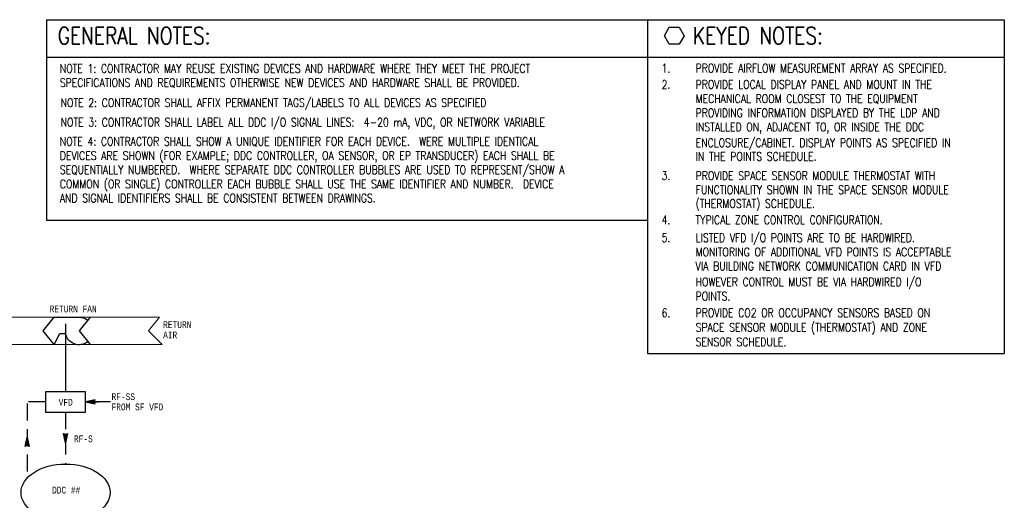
# Model space of a CAD drawing. Header units: inches. Extents: x 2.3 to 31, y 1.4 to 18.9.
# Tile 5 of 5: x 16.5 to 31, y 11.8 to 18.9. Entities that reach past the tile are written whole.
import ezdxf
from ezdxf.enums import TextEntityAlignment as Align

# ---------------------------------------------------------------- set-up
doc = ezdxf.new("R2010")
doc.units = ezdxf.units.IN
doc.header["$MEASUREMENT"] = 0
doc.linetypes.add('HIDDEN', pattern=[0.375, 0.25, -0.125])
doc.layers.get('0').update_dxf_attribs({"lineweight": 13})
for name, color, linetype, lineweight in [('G-Anno-Std-Text-Tag', 231, 'Continuous', 30), ('M-ANNO-NOTE', 2, 'Continuous', 30), ('M-ANNO-SYMB', 6, 'Continuous', 30), ('M-ANNO-TEXT', 2, 'Continuous', 30), ('M-DIAG-GRPH', 6, 'Continuous', 13)]:
    doc.layers.add(name, color=color, linetype=linetype, lineweight=lineweight)
doc.styles.add('Annotative', font='simplex.shx', dxfattribs={"width": 0.85, "height": 0.125})
doc.styles.add('CONTROLTXT', font='monotxt.shx')
doc.styles.add('Emc-Annotation', font='simplex.shx', dxfattribs={"width": 0.8})
doc.styles.add('Style-simplex', font='simplex.shx')

# ---------------------------------------------------------------- blocks, each defined once
blk = doc.blocks.new('_TagHexagon')
at = {"color": 0, "linetype": 'ByBlock', "flags": 128}
blk.add_lwpolyline([(-0.144, 0), (-0.072, 0.125), (0.072, 0.125), (0.144, 0), (0.072, -0.125), (-0.072, -0.125), (-0.144, 0)], close=True, dxfattribs=at)
at = {"color": 0, "style": 'Annotative'}
blk.add_attdef('TAGNUMBER', text='', height=0.0938, dxfattribs=at).set_placement((0, -0.047), align=Align.CENTER)
blk = doc.blocks.new('ColumnText_4')
at = {"layer": 'G-Anno-Std-Text-Tag', "style": 'Style-simplex', "width": 0.8}
for s, p in [('1.', (25.202, 4.098)), ('PROVIDE AIRFLOW MEASUREMENT ARRAY AS SPECIFIED.', (25.702, 4.098)), ('2.', (25.202, 3.858)), ('PROVIDE LOCAL DISPLAY PANEL AND MOUNT IN THE', (25.702, 3.858)), ('MECHANICAL ROOM CLOSEST TO THE EQUIPMENT', (25.702, 3.65)), ('PROVIDING INFORMATION DISPLAYED BY THE LDP AND', (25.702, 3.441)), ('INSTALLED ON, ADJACENT TO, OR INSIDE THE DDC', (25.702, 3.233)), ('ENCLOSURE/CABINET. DISPLAY POINTS AS SPECIFIED IN', (25.702, 3.001)), ('IN THE POINTS SCHEDULE.', (25.702, 2.8)), ('3.', (25.202, 2.518)), ('PROVIDE SPACE SENSOR MODULE THERMOSTAT WITH', (25.702, 2.518)), ('FUNCTIONALITY SHOWN IN THE SPACE SENSOR MODULE ', (25.702, 2.31)), ('(THERMOSTAT) SCHEDULE.', (25.702, 2.108)), ('4.', (25.202, 1.868)), ('TYPICAL ZONE CONTROL CONFIGURATION.', (25.702, 1.868)), ('5.', (25.202, 1.605)), ('LISTED VFD I/O POINTS ARE TO BE HARDWIRED.', (25.702, 1.605)), ('MONITORING OF ADDITIONAL VFD POINTS IS ACCEPTABLE', (25.702, 1.396)), ('VIA BUILDING NETWORK COMMUNICATION CARD IN VFD', (25.702, 1.188)), ('HOWEVER CONTROL MUST BE VIA HARDWIRED I/O', (25.702, 0.956)), ('POINTS.', (25.702, 0.747)), ('6.', (25.202, 0.502)), ('PROVIDE CO2 OR OCCUPANCY SENSORS BASED ON ', (25.702, 0.502)), ('SPACE SENSOR MODULE (THERMOSTAT) AND ZONE', (25.702, 0.288)), ('SENSOR SCHEDULE.', (25.702, 0.074))]:
    blk.add_text(s, height=0.125, dxfattribs=at).set_placement(p, align=Align.TOP_LEFT)

msp = doc.modelspace()

# ---------------------------------------------------------------- linework, layer by layer
at = {"layer": 'G-Anno-Std-Text-Tag', "color": 5}
for p, q in [((16.916, 18.88), (25.754, 18.88)), ((25.754, 18.88), (31.002, 18.88)), ((16.916, 18.329), (25.754, 18.329)), ((25.754, 18.329), (31.002, 18.329)), ((16.916, 15.934), (25.754, 15.934)), ((25.754, 13.976), (31.002, 13.976))]:
    msp.add_line(p, q, dxfattribs=at)
at = {"layer": 'M-ANNO-SYMB', "color": 5}
for p, q in [((16.916, 18.88), (16.916, 15.934)), ((25.754, 18.88), (25.754, 13.976)), ((31.002, 18.88), (31.002, 13.976))]:
    msp.add_line(p, q, dxfattribs=at)
at = {"layer": 'M-ANNO-SYMB', "linetype": 'Continuous'}
for p, q in [((17.197, 14.408), (17.197, 13.412)), ((17.631, 13.292), (17.491, 13.262)), ((17.491, 13.262), (17.631, 13.232)), ((17.512, 13.258), (17.505, 13.265)), ((17.512, 13.258), (17.523, 13.269)), ((17.525, 13.255), (17.513, 13.267)), ((17.52, 13.256), (17.536, 13.272)), ((17.539, 13.252), (17.522, 13.269)), ((17.529, 13.254), (17.55, 13.275)), ((17.552, 13.249), (17.531, 13.27)), ((17.538, 13.252), (17.563, 13.277)), ((17.566, 13.246), (17.539, 13.272)), ((17.547, 13.25), (17.577, 13.28)), ((17.579, 13.243), (17.548, 13.274)), ((17.555, 13.248), (17.59, 13.283)), ((17.593, 13.24), (17.557, 13.276)), ((17.564, 13.247), (17.604, 13.286)), ((17.606, 13.237), (17.566, 13.278)), ((17.573, 13.245), (17.617, 13.289)), ((17.62, 13.235), (17.574, 13.28)), ((17.581, 13.243), (17.631, 13.292)), ((17.63, 13.235), (17.583, 13.282)), ((17.59, 13.241), (17.622, 13.272)), ((17.619, 13.256), (17.592, 13.284)), ((17.599, 13.239), (17.618, 13.258)), ((17.619, 13.267), (17.601, 13.285)), ((17.608, 13.237), (17.622, 13.251)), ((17.622, 13.274), (17.609, 13.287)), ((17.616, 13.262), (17.631, 13.292)), ((17.631, 13.232), (17.616, 13.262)), ((17.616, 13.235), (17.625, 13.244)), ((17.626, 13.281), (17.618, 13.289)), ((17.625, 13.233), (17.629, 13.237)), ((17.63, 13.288), (17.627, 13.291)), ((16.604, 12.605), (16.634, 12.745)), ((16.635, 12.743), (16.633, 12.741)), ((16.634, 12.745), (16.664, 12.605)), ((17.167, 12.8), (17.197, 12.785)), ((17.197, 12.66), (17.167, 12.8)), ((17.169, 12.794), (17.173, 12.797)), ((17.17, 12.799), (17.217, 12.752)), ((17.17, 12.788), (17.215, 12.743)), ((17.171, 12.785), (17.18, 12.794)), ((17.173, 12.776), (17.187, 12.79)), ((17.173, 12.775), (17.213, 12.734)), ((17.174, 12.767), (17.194, 12.787)), ((17.176, 12.759), (17.208, 12.79)), ((17.176, 12.761), (17.211, 12.725)), ((17.178, 12.75), (17.227, 12.799)), ((17.179, 12.748), (17.21, 12.717)), ((17.18, 12.741), (17.224, 12.786)), ((17.182, 12.732), (17.221, 12.772)), ((17.184, 12.724), (17.219, 12.759)), ((17.186, 12.715), (17.216, 12.745)), ((17.191, 12.788), (17.219, 12.76)), ((17.227, 12.8), (17.197, 12.66)), ((17.197, 12.785), (17.227, 12.8)), ((17.202, 12.787), (17.221, 12.769)), ((17.21, 12.791), (17.223, 12.778)), ((17.217, 12.795), (17.225, 12.787)), ((16.634, 12.62), (16.604, 12.605)), ((16.654, 12.655), (16.605, 12.606)), ((16.652, 12.664), (16.607, 12.62)), ((16.615, 12.611), (16.607, 12.619)), ((16.622, 12.614), (16.609, 12.627)), ((16.65, 12.673), (16.61, 12.633)), ((16.629, 12.618), (16.611, 12.636)), ((16.648, 12.682), (16.613, 12.647)), ((16.64, 12.617), (16.613, 12.645)), ((16.662, 12.607), (16.615, 12.654)), ((16.646, 12.69), (16.616, 12.66)), ((16.662, 12.617), (16.617, 12.662)), ((16.659, 12.631), (16.618, 12.671)), ((16.644, 12.699), (16.619, 12.674)), ((16.656, 12.644), (16.62, 12.68)), ((16.642, 12.708), (16.622, 12.687)), ((16.653, 12.658), (16.622, 12.689)), ((16.65, 12.671), (16.624, 12.697)), ((16.655, 12.647), (16.624, 12.615)), ((16.64, 12.716), (16.625, 12.701)), ((16.647, 12.685), (16.626, 12.706)), ((16.639, 12.725), (16.628, 12.714)), ((16.644, 12.698), (16.628, 12.715)), ((16.642, 12.712), (16.63, 12.723)), ((16.637, 12.734), (16.631, 12.728)), ((16.639, 12.725), (16.632, 12.732)), ((16.636, 12.739), (16.633, 12.741)), ((16.664, 12.605), (16.634, 12.62)), ((16.657, 12.638), (16.638, 12.618)), ((16.659, 12.629), (16.645, 12.615)), ((16.661, 12.62), (16.652, 12.611)), ((16.663, 12.612), (16.659, 12.608)), ((17.182, 12.734), (17.208, 12.708)), ((17.184, 12.721), (17.206, 12.699)), ((17.187, 12.707), (17.204, 12.69)), ((17.188, 12.706), (17.213, 12.732)), ((17.189, 12.698), (17.21, 12.718)), ((17.19, 12.694), (17.202, 12.682)), ((17.191, 12.689), (17.207, 12.705)), ((17.193, 12.68), (17.204, 12.691)), ((17.193, 12.68), (17.2, 12.673)), ((17.195, 12.671), (17.201, 12.678)), ((17.196, 12.667), (17.198, 12.664)), ((17.197, 12.663), (17.198, 12.664))]:
    msp.add_line(p, q, dxfattribs=at)
at = {"layer": 'M-ANNO-SYMB', "linetype": 'HIDDEN'}
for p, q in [((16.903, 13.262), (16.634, 13.262)), ((16.634, 13.239), (16.634, 12.144)), ((17.491, 13.262), (17.682, 13.262)), ((17.197, 13.112), (17.197, 12.349))]:
    msp.add_line(p, q, dxfattribs=at)
at = {"layer": 'M-ANNO-SYMB'}
msp.add_line((17.859, 13.262), (17.613, 13.262), dxfattribs=at)
at = {"layer": 'M-ANNO-SYMB', "linetype": 'Continuous', "flags": 128}
for points in [[(17.03, 14.104), (16.868, 14.306), (17.03, 14.509), (17.394, 14.509)], [(17.561, 14.509), (17.399, 14.306), (17.561, 14.104)], [(17.03, 14.104), (17.111, 14.266), (17.192, 14.266)]]:
    msp.add_lwpolyline(points, dxfattribs=at)
at = {"layer": 'M-ANNO-SYMB', "linetype": 'Continuous', "extrusion": (0, 0, -1)}
for radius, start, end in [(0.202, 90, 128.7046), (0.203, 231.2954, 348.4654)]:
    msp.add_arc((-17.396, 14.305), radius, start, end, dxfattribs=at)
at = {"layer": 'M-ANNO-SYMB'}
msp.add_ellipse((17.197, 11.931), major_axis=(0.655, 0), ratio=0.638644, dxfattribs=at)
at = {"layer": 'M-ANNO-SYMB', "linetype": 'Continuous'}
msp.add_3dface([(16.903, 13.112), (17.491, 13.112), (17.491, 13.412), (16.903, 13.412)], dxfattribs=at)
at = {"layer": 'M-DIAG-GRPH', "color": 6, "linetype": 'Continuous', "flags": 128}
msp.add_lwpolyline([(7.131, 14.509), (18.578, 14.509), (18.416, 14.306), (18.619, 14.104), (16.325, 14.104)], dxfattribs=at)

# ---------------------------------------------------------------- block references
at = {"layer": 'G-Anno-Std-Text-Tag'}
for name, p in [('_TagHexagon', (26.148, 18.644)), ('ColumnText_4', (0.761, 14.132))]:
    msp.add_blockref(name, p, dxfattribs=at)

# ---------------------------------------------------------------- texts
at = {"layer": 'G-Anno-Std-Text-Tag', "color": 4, "char_height": 0.25, "width": 4.51592, "attachment_point": 1, "style": 'Emc-Annotation'}
for s, insert in [('\\H1x;\\W0.8;\\C4;\\A1;GENERAL NOTES:', (17.083, 18.77)), ('\\H1x;\\W0.8;\\C4;\\A1;KEYED NOTES:', (26.423, 18.77))]:
    msp.add_mtext(s, dxfattribs=dict(at, insert=insert))
at = {"layer": 'M-ANNO-NOTE', "style": 'Emc-Annotation', "width": 0.8}
for s, p in [('NOTE 2: CONTRACTOR SHALL AFFIX PERMANENT TAGS/LABELS TO ALL DEVICES AS SPECIFIED', (17.125, 17.597)), ('NOTE 3: CONTRACTOR SHALL LABEL ALL DDC I/O SIGNAL LINES:  4-20 mA, VDC, OR NETWORK VARIABLE', (17.125, 17.31))]:
    msp.add_text(s, height=0.125, dxfattribs=at).set_placement(p)
at = {"layer": 'M-ANNO-NOTE', "char_height": 0.125, "width": 8.1729, "attachment_point": 1, "style": 'Emc-Annotation'}
for s, insert in [('\\H1x;\\W0.8;NOTE 1: CONTRACTOR MAY REUSE EXISTING DEVICES AND HARDWARE WHERE THEY MEET THE PROJECT SPECIFICATIONS AND REQUIREMENTS OTHERWISE NEW DEVICES AND HARDWARE SHALL BE PROVIDED. ', (17.113, 18.225)), ('NOTE 4: CONTRACTOR SHALL SHOW A UNIQUE IDENTIFIER FOR EACH DEVICE.  WERE MULTIPLE IDENTICAL DEVICES ARE SHOWN (FOR EXAMPLE; DDC CONTROLLER, OA SENSOR, OR EP TRANSDUCER) EACH SHALL BE SEQUENTIALLY NUMBERED.  WHERE SEPARATE DDC CONTROLLER BUBBLES ARE USED TO REPRESENT/SHOW A COMMON (OR SINGLE) CONTROLLER EACH BUBBLE SHALL USE THE SAME IDENTIFIER AND NUMBER.  DEVICE AND SIGNAL IDENTIFIERS SHALL BE CONSISTENT BETWEEN DRAWINGS.', (17.113, 17.153))]:
    msp.add_mtext(s, dxfattribs=dict(at, insert=insert))
at = {"layer": 'M-ANNO-TEXT', "linetype": 'Continuous', "style": 'CONTROLTXT', "width": 0.8}
for s, p in [('RETURN FAN', (17.309, 14.579)), ('DDC ##', (17.207, 11.916))]:
    msp.add_text(s, height=0.1, dxfattribs=at).set_placement(p, align=Align.CENTER)
for s, p in [('RETURN', (18.632, 14.348)), ('AIR', (18.632, 14.196))]:
    msp.add_text(s, height=0.1, dxfattribs=at).set_placement(p)
at = {"layer": 'M-ANNO-TEXT', "style": 'CONTROLTXT', "width": 0.8}
for s, p in [('RF-SS', (17.873, 13.389)), ('FROM SF VFD ', (17.873, 13.239)), ('RF-S', (17.321, 12.77))]:
    msp.add_text(s, height=0.1, dxfattribs=at).set_placement(p, align=Align.TOP_LEFT)
msp.add_text('VFD', height=0.1, dxfattribs=at).set_placement((17.096, 13.207))

doc.saveas('drawing.dxf')
